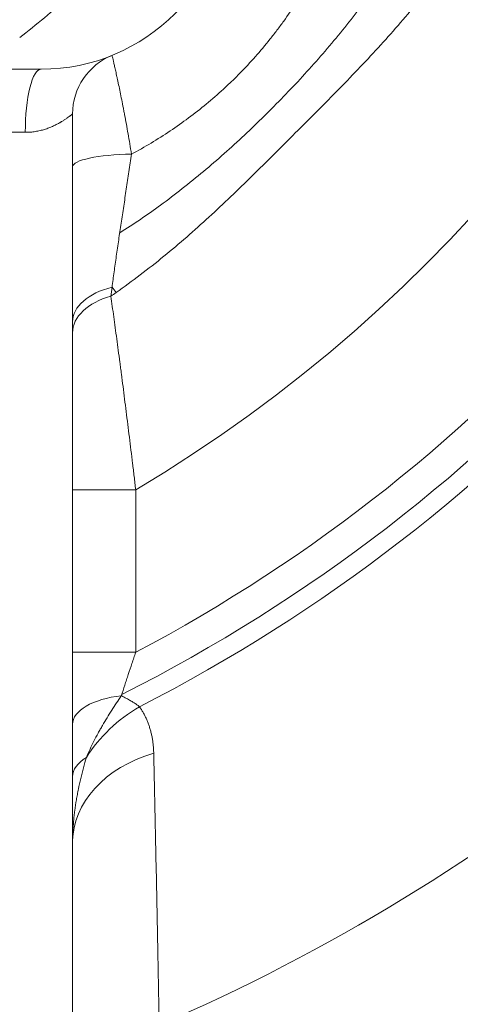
# Model space of a CAD drawing. Header units: millimetres. Extents: x 51337 to 61814, y -21781 to -12277.
# Tile 186 of 256: x 59306 to 59341, y -20856 to -20778. Entities that reach past the tile are written whole.
import ezdxf

# ---------------------------------------------------------------- set-up
doc = ezdxf.new("R2010")
doc.units = ezdxf.units.MM
doc.header["$LTSCALE"] = 0.3175
doc.layers.add('1轮廓实线层', color=7, linetype='Continuous', lineweight=18)

msp = doc.modelspace()

# ---------------------------------------------------------------- linework, layer by layer
at = {"layer": '1轮廓实线层'}
for p, q in [((59307.79339, -20781.47664), (59278.79206, -20781.47664)), ((59310.29339, -20785.01714), (59310.29339, -20905.97519)), ((59310.29339, -20785.01714), (59310.29339, -20905.97519)), ((59306.54339, -20786.47664), (59305.29339, -20786.47664)), ((59310.29339, -20814.79381), (59315.29339, -20814.79381)), ((59315.29339, -20814.79381), (59315.29339, -20827.65169)), ((59310.29339, -20827.65169), (59315.29339, -20827.65169))]:
    msp.add_line(p, q, dxfattribs=at)
for centre, radius, start, end in [((59255.29339, -20713.97664), 117.32051, 300.7584308, 103.5504853), ((59307.79339, -20766.47664), 15, 270, 0), ((59315.29339, -20785.01714), 5, 112.0243128, 180), ((59255.29339, -20713.97664), 128.53799, 297.8260036, 318.9939844), ((59255.29339, -20713.97664), 131, 296.7158597, 318.4954398), ((59255.29339, -20713.97664), 132.50111, 297.0706509, 318.1975209), ((59255.29339, -20713.97664), 155.98888, 293.3624735, 309.3513141)]:
    msp.add_arc(centre, radius, start, end, dxfattribs=at)
for centre, major_axis, ratio, start_param, end_param in [((59307.79339, -20786.47664), (0, 5), 0.25, 0, 1.57079633), ((59315.29339, -20789.20937), (5, 0), 0.20215727, 1.63739358, 3.14159265), ((59315.29339, -20801.4943), (5, 0), 0.59265259, 1.9551931, 3.14159265), ((59307.79339, -20790.50622), (8.7694, -12.16954), 0.02270452, 5.43983934, 5.48808845), ((59315.29339, -20802.35167), (5, 0), 0.63002753, 1.97498661, 3.14159265), ((59315.29339, -20833.36196), (5, 0), 0.46586123, 1.80078364, 3.14159265), ((59319.20031, -20839.01962), (8.15252, 5.79107), 0.78949404, 1.45588931, 2.04959194), ((59320.29339, -20842.72191), (10, 0), 0.7575448, 1.93609453, 3.14159265), ((59315.29339, -20837.49733), (5, 0), 0.48787599, 2.46767752, 3.14159265)]:
    msp.add_ellipse(centre, major_axis=major_axis, ratio=ratio, start_param=start_param, end_param=end_param, dxfattribs=at)
for points, degree in [([(59320.29339, -20764.78265), (59319.26068, -20766.10387), (59317.11468, -20768.68331), (59313.66586, -20772.34912), (59310.00005, -20775.79793), (59307.42061, -20777.94394), (59306.09939, -20778.97664)], 3), ([(59313.41839, -20798.74728), (59313.38694, -20798.98715), (59313.35649, -20799.22326), (59313.32701, -20799.45537)], 3), ([(59313.73659, -20799.16967), (59313.60045, -20799.26547), (59313.46392, -20799.36069), (59313.32701, -20799.45537)], 3), ([(59315.59316, -20831.96173), (59315.64463, -20832.03544), (59315.74474, -20832.18612), (59315.88607, -20832.42218), (59316.01812, -20832.66834), (59316.14055, -20832.92495), (59316.25264, -20833.19161), (59316.35369, -20833.46749), (59316.44333, -20833.75243), (59316.52123, -20834.04636), (59316.58707, -20834.34914), (59316.64052, -20834.6606), (59316.68125, -20834.98057), (59316.70897, -20835.3088), (59316.71857, -20835.53291), (59316.72111, -20835.64631)], 3), ([(59316.72111, -20835.64631), (59316.74485, -20836.70819), (59316.79258, -20838.88049), (59316.86472, -20842.28654), (59316.93705, -20845.8337), (59317.00866, -20849.48539), (59317.07973, -20853.2546), (59317.12682, -20855.85524), (59317.15026, -20857.1767)], 3), ([(59310.31543, -20842.17483), (59310.39463, -20841.65916)], 1)]:
    msp.add_open_spline(points, degree=degree, dxfattribs=at)
for points, knots in [([(59314.02423, -20794.44216), (59315.1309, -20793.74636), (59316.20849, -20793.01172), (59318.4243, -20791.39242), (59319.55675, -20790.50021), (59321.76806, -20788.64748), (59322.84709, -20787.68718), (59324.95955, -20785.70977), (59325.99446, -20784.69144), (59328.0136, -20782.60589), (59328.99497, -20781.54157), (59330.89284, -20779.36459), (59331.80909, -20778.25177), (59333.562, -20775.96881), (59334.39854, -20774.79857), (59335.58303, -20772.9942), (59335.96617, -20772.38459), (59336.70751, -20771.14836), (59337.06611, -20770.52079), (59338.02529, -20768.7555), (59338.58859, -20767.61237), (59339.09655, -20766.47437)], [0, 0, 0, 0, 0.10251236, 0.10251236, 0.21599724, 0.21599724, 0.32948212, 0.32948212, 0.44296699, 0.44296699, 0.55645187, 0.55645187, 0.66993675, 0.66993675, 0.78342163, 0.78342163, 0.84016407, 0.84016407, 0.89690651, 0.89690651, 1, 1, 1, 1]), ([(59314.96064, -20788.20083), (59315.48675, -20787.92016), (59316.0048, -20787.62719), (59317.02489, -20787.01666), (59317.52693, -20786.69911), (59318.51487, -20786.03919), (59319.00078, -20785.69683), (59319.95618, -20784.98679), (59320.42568, -20784.61913), (59321.34787, -20783.85785), (59321.80056, -20783.46423), (59322.35561, -20782.95551), (59322.46609, -20782.85291), (59322.68549, -20782.64649), (59323.01242, -20782.33486), (59323.33281, -20782.01725), (59323.96494, -20781.37407), (59324.3748, -20780.93469), (59325.17152, -20780.03483), (59325.55838, -20779.57435), (59326.02762, -20778.98561), (59326.12081, -20778.86713), (59326.30545, -20778.62924), (59326.57977, -20778.27107), (59326.84623, -20777.90896), (59327.36889, -20777.17958), (59327.70363, -20776.68646), (59328.34663, -20775.68688), (59328.65488, -20775.18042), (59329.24548, -20774.15442), (59329.52782, -20773.63488), (59330.06686, -20772.58277), (59330.32355, -20772.05022), (59330.81115, -20770.97197), (59331.04206, -20770.42628), (59331.47761, -20769.32145), (59331.68225, -20768.76232), (59332.06439, -20767.6301), (59332.24189, -20767.05703), (59332.40522, -20766.47664)], [0, 0, 0, 0, 0.0625, 0.0625, 0.125, 0.125, 0.1875, 0.1875, 0.25, 0.25, 0.3125, 0.3125, 0.328125, 0.328125, 0.34375, 0.375, 0.375, 0.4375, 0.4375, 0.5, 0.5, 0.515625, 0.515625, 0.53125, 0.5625, 0.5625, 0.625, 0.625, 0.6875, 0.6875, 0.75, 0.75, 0.8125, 0.8125, 0.875, 0.875, 0.9375, 0.9375, 1, 1, 1, 1]), ([(59340.48642, -20772.41985), (59340.02917, -20773.06969), (59339.56055, -20773.70938), (59338.60191, -20774.96974), (59338.11189, -20775.59039), (59337.11223, -20776.81431), (59336.6026, -20777.41757), (59335.56614, -20778.60896), (59335.03932, -20779.19708), (59333.97163, -20780.36112), (59333.43077, -20780.93705), (59332.33885, -20782.0803), (59331.7878, -20782.64764), (59330.95661, -20783.49508), (59330.67873, -20783.777), (59330.12208, -20784.33987), (59329.84334, -20784.62078), (59329.28537, -20785.18191), (59329.00614, -20785.46214), (59328.44742, -20786.02213), (59327.88845, -20786.58166), (59327.3291, -20787.14044), (59326.76949, -20787.69876), (59326.48955, -20787.97769), (59325.64901, -20788.81345), (59325.08772, -20789.36929), (59323.96021, -20790.47512), (59323.39396, -20791.02507), (59322.25264, -20792.11511), (59321.67756, -20792.65516), (59320.51491, -20793.72158), (59319.92735, -20794.24793), (59318.73673, -20795.28379), (59318.13368, -20795.7933), (59316.90978, -20796.79303), (59316.28893, -20797.28327), (59315.02772, -20798.24263), (59314.38736, -20798.71177), (59313.73659, -20799.16967)], [0, 0, 0, 0, 0.0625, 0.0625, 0.125, 0.125, 0.1875, 0.1875, 0.25, 0.25, 0.3125, 0.3125, 0.375, 0.375, 0.40625, 0.40625, 0.4375, 0.4375, 0.46875, 0.46875, 0.5, 0.53125, 0.53125, 0.5625, 0.5625, 0.625, 0.625, 0.6875, 0.6875, 0.75, 0.75, 0.8125, 0.8125, 0.875, 0.875, 0.9375, 0.9375, 1, 1, 1, 1]), ([(59313.41837, -20780.38197), (59313.4184, -20780.38206), (59313.42128, -20780.39414), (59313.43265, -20780.44199), (59313.44962, -20780.51344), (59313.47753, -20780.63183), (59313.50251, -20780.73853), (59313.51151, -20780.77709), (59313.53087, -20780.86026), (59313.54115, -20780.90458), (59313.57374, -20781.04561), (59313.59778, -20781.15036), (59313.65016, -20781.38084), (59313.70684, -20781.6323), (59313.77158, -20781.92568), (59313.82301, -20782.16176), (59313.84064, -20782.24313), (59313.86779, -20782.36928), (59313.87696, -20782.41206), (59313.89546, -20782.49856), (59313.90478, -20782.54233), (59313.95181, -20782.76375), (59313.99067, -20782.94907), (59314.07054, -20783.33568), (59314.15257, -20783.73825), (59314.23842, -20784.17257), (59314.3041, -20784.5104), (59314.33727, -20784.68235), (59314.3709, -20784.85891), (59314.39343, -20784.97765), (59314.40474, -20785.03754), (59314.46128, -20785.33807), (59314.50663, -20785.58316), (59314.59741, -20786.08235), (59314.68828, -20786.59059), (59314.77914, -20787.11672), (59314.86995, -20787.65191), (59314.91532, -20787.92403), (59314.96064, -20788.20083)], [0, 0, 0, 0, 0.0625, 0.0625, 0.125, 0.1875, 0.1875, 0.21875, 0.21875, 0.25, 0.25, 0.3125, 0.3125, 0.375, 0.4375, 0.4375, 0.46875, 0.46875, 0.484375, 0.484375, 0.5, 0.5, 0.5625, 0.5625, 0.625, 0.6875, 0.6875, 0.71875, 0.734375, 0.734375, 0.75, 0.75, 0.8125, 0.8125, 0.875, 0.9375, 0.9375, 1, 1, 1, 1]), ([(59310.29339, -20785.01714), (59310.29285, -20785.01757), (59310.28679, -20785.02249), (59310.26344, -20785.04127), (59310.22803, -20785.06967), (59310.1702, -20785.11505), (59310.11849, -20785.15486), (59310.09054, -20785.17621), (59310.05945, -20785.19962), (59310.03802, -20785.21566), (59310.02694, -20785.22391), (59309.97007, -20785.26602), (59309.91975, -20785.30254), (59309.80987, -20785.37992), (59309.75032, -20785.42078), (59309.62216, -20785.50564), (59309.55353, -20785.54965), (59309.44369, -20785.61714), (59309.38704, -20785.65126), (59309.32775, -20785.68578), (59309.28762, -20785.70887), (59309.26726, -20785.72044), (59309.16437, -20785.77822), (59309.07828, -20785.8243), (59308.89842, -20785.915), (59308.80466, -20785.95963), (59308.60917, -20786.04627), (59308.50744, -20786.08828), (59308.29547, -20786.16845), (59308.18518, -20786.20662), (59307.95538, -20786.27763), (59307.8375, -20786.30996), (59307.59562, -20786.3671), (59307.47162, -20786.39193), (59307.21717, -20786.43282), (59307.08672, -20786.4489), (59306.88583, -20786.46536), (59306.81791, -20786.46957), (59306.68136, -20786.4752), (59306.61261, -20786.47664), (59306.54339, -20786.47664)], [0, 0, 0, 0, 0.06016551, 0.06016551, 0.12282114, 0.18547677, 0.18547677, 0.21680459, 0.2324685, 0.2324685, 0.24813241, 0.24813241, 0.31078804, 0.31078804, 0.37344367, 0.37344367, 0.4360993, 0.4360993, 0.46742712, 0.48309103, 0.48309103, 0.49875494, 0.49875494, 0.56141057, 0.56141057, 0.6240662, 0.6240662, 0.68672184, 0.68672184, 0.74937747, 0.74937747, 0.8120331, 0.8120331, 0.87468873, 0.87468873, 0.93734437, 0.93734437, 0.96867218, 0.96867218, 1, 1, 1, 1]), ([(59314.96064, -20788.20083), (59314.89318, -20788.66676), (59314.82479, -20789.1307), (59314.72146, -20789.82367), (59314.68689, -20790.05417), (59314.61763, -20790.51418), (59314.58293, -20790.74375), (59314.47888, -20791.43057), (59314.40974, -20791.88493), (59314.27292, -20792.78608), (59314.20525, -20793.23287), (59314.07227, -20794.11808), (59313.94165, -20794.99492), (59313.81725, -20795.8529), (59313.69651, -20796.70015), (59313.63799, -20797.1184), (59313.52503, -20797.94257), (59313.4706, -20798.3485), (59313.41839, -20798.74728)], [0, 0, 0, 0, 0.125, 0.125, 0.1875, 0.1875, 0.25, 0.25, 0.375, 0.375, 0.5, 0.5, 0.625, 0.75, 0.75, 0.875, 0.875, 1, 1, 1, 1]), ([(59313.32701, -20799.45537), (59313.40059, -20799.98202), (59313.47609, -20800.52726), (59313.63037, -20801.65269), (59313.70916, -20802.23288), (59313.86965, -20803.4272), (59313.95135, -20804.04132), (59314.05515, -20804.8302), (59314.08642, -20805.06845), (59314.11787, -20805.30911), (59314.13888, -20805.47009), (59314.14941, -20805.55087), (59314.20204, -20805.95521), (59314.24415, -20806.28055), (59314.3705, -20807.26207), (59314.45474, -20807.92372), (59314.62313, -20809.26122), (59314.70726, -20809.93706), (59314.87537, -20811.30292), (59314.95935, -20811.99294), (59315.0642, -20812.86455), (59315.08516, -20813.03933), (59315.12708, -20813.38981), (59315.148, -20813.56516), (59315.21057, -20814.09136), (59315.25208, -20814.44244), (59315.29339, -20814.79381)], [0, 0, 0, 0, 0.125, 0.125, 0.25, 0.25, 0.375, 0.375, 0.40625, 0.421875, 0.421875, 0.4375, 0.4375, 0.5, 0.5, 0.625, 0.625, 0.75, 0.75, 0.875, 0.875, 0.90625, 0.90625, 0.9375, 0.9375, 1, 1, 1, 1]), ([(59315.29339, -20827.65169), (59315.19359, -20827.94611), (59315.09489, -20828.23902), (59314.89971, -20828.82173), (59314.80321, -20829.11154), (59314.66015, -20829.54374), (59314.61274, -20829.68739), (59314.54206, -20829.9022), (59314.51858, -20829.97369), (59314.47174, -20830.11644), (59314.4484, -20830.18771), (59314.33244, -20830.54221), (59314.24185, -20830.82088), (59314.15356, -20831.09398)], [0, 0, 0, 0, 0.25, 0.25, 0.5, 0.5, 0.625, 0.625, 0.6875, 0.6875, 0.75, 0.75, 1, 1, 1, 1]), ([(59314.15356, -20831.09398), (59313.89458, -20831.46999), (59313.63937, -20831.85316), (59313.13941, -20832.63527), (59312.89463, -20833.03421), (59312.5986, -20833.54461), (59312.53999, -20833.64712), (59312.42419, -20833.85283), (59312.36698, -20833.95607), (59312.19755, -20834.26699), (59312.08755, -20834.4759), (59311.87438, -20834.89738), (59311.7712, -20835.10996), (59311.57269, -20835.53926), (59311.47735, -20835.75599), (59311.38646, -20835.97503)], [0, 0, 0, 0, 0.25, 0.25, 0.5, 0.5, 0.5625, 0.5625, 0.625, 0.625, 0.75, 0.75, 0.875, 0.875, 1, 1, 1, 1]), ([(59314.15356, -20831.09398), (59314.16418, -20831.09953), (59314.24071, -20831.13948), (59314.37788, -20831.21124), (59314.55444, -20831.30486), (59314.71703, -20831.39298), (59314.86611, -20831.4762), (59315.00241, -20831.55509), (59315.12672, -20831.63016), (59315.23983, -20831.70185), (59315.34251, -20831.77057), (59315.43543, -20831.83664), (59315.51922, -20831.90036), (59315.56944, -20831.9415), (59315.59316, -20831.96173)], [0, 0, 0, 0, 0.01435402, 0.1039582, 0.19356238, 0.28316656, 0.37277074, 0.46237492, 0.5519791, 0.64158328, 0.73118746, 0.82079164, 0.91039582, 1, 1, 1, 1]), ([(59311.38646, -20835.97503), (59311.22524, -20836.52476), (59311.07583, -20837.07821), (59310.87538, -20837.91524), (59310.81252, -20838.1954), (59310.72505, -20838.61754), (59310.69703, -20838.75857), (59310.65682, -20838.97061), (59310.64371, -20839.0414), (59310.61815, -20839.18296), (59310.55591, -20839.53681), (59310.50202, -20839.89062), (59310.44601, -20840.31541), (59310.42877, -20840.45705), (59310.39729, -20840.74045), (59310.38302, -20840.88227), (59310.34487, -20841.3075), (59310.32561, -20841.59076), (59310.3063, -20842.01538), (59310.30146, -20842.15681), (59310.29662, -20842.36885), (59310.2948, -20842.47484), (59310.29389, -20842.58079), (59310.29349, -20842.65142), (59310.29339, -20842.68683), (59310.29339, -20842.72191)], [0, 0, 0, 0, 0.25, 0.25, 0.375, 0.375, 0.4375, 0.4375, 0.46875, 0.46875, 0.5, 0.625, 0.625, 0.6875, 0.6875, 0.75, 0.75, 0.875, 0.875, 0.9375, 0.9375, 0.96875, 0.984375, 0.984375, 1, 1, 1, 1])]:
    msp.add_open_spline(points, degree=3, knots=knots, dxfattribs=at)

doc.saveas('drawing.dxf')
